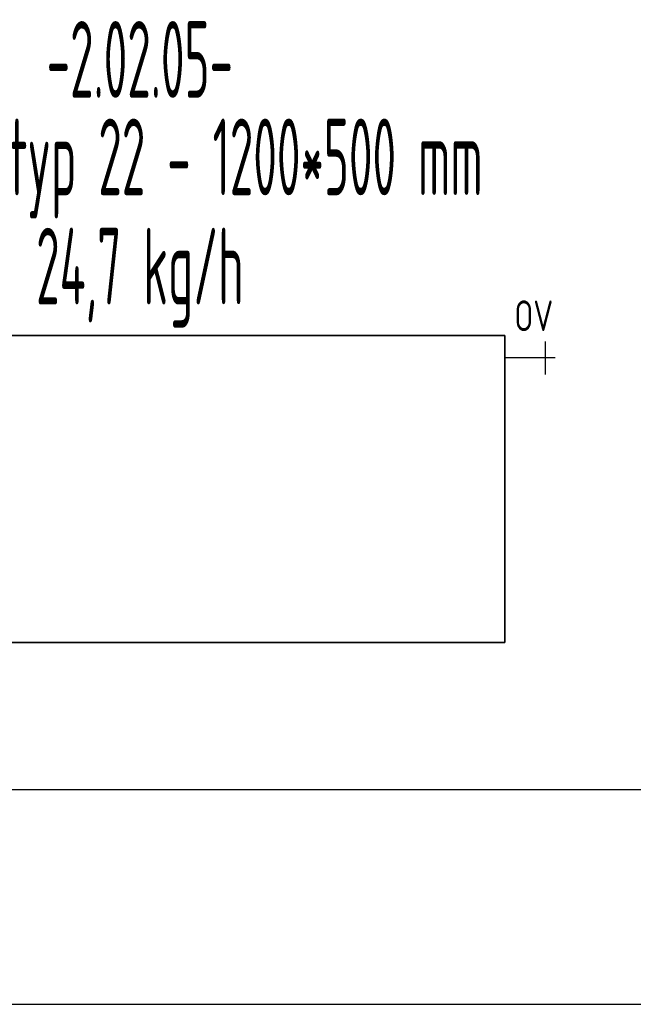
# Model space of a CAD drawing. Header units: millimetres. Extents: x -727 to 69715, y -15705 to 98123.
# Tile 49 of 256: x 17392 to 18393, y -13305 to -11700. Entities that reach past the tile are written whole.
import ezdxf
from ezdxf.enums import TextEntityAlignment as Align

# ---------------------------------------------------------------- set-up
doc = ezdxf.new("R2010")
doc.units = ezdxf.units.MM
doc.linetypes.add('VERDECKT', pattern=[9.525, 6.35, -3.175])
for name, color, linetype, lineweight in [('JS_VYT_POPIS - OBECNĚ', 7, 'Continuous', 5), ('UT_SCHÉMA_POPIS', 7, 'VERDECKT', 5), ('UT_SCHÉMA_SYMBOLY', 7, 'Continuous', 25), ('UT_ZAŘÍZENÍ - OT', 3, 'Continuous', 35)]:
    doc.layers.add(name, color=color, linetype=linetype, lineweight=lineweight)
doc.styles.add('ISO 2.5', font='isocp.shx', dxfattribs={"width": 0.8, "height": 2.5})
doc.styles.add('VZT_POPIS', font='isocp.shx', dxfattribs={"width": 0.6, "height": 125})

msp = doc.modelspace()

# ---------------------------------------------------------------- linework, layer by layer
for p, q in [((-727.4, -12954.7), (68024.3, -12954.7)), ((-727.4, -13304.7), (68024.3, -13304.7))]:
    msp.add_line(p, q)
at = {"layer": 'UT_SCHÉMA_SYMBOLY'}
for p, q in [((18249.9, -12278.4), (18249.9, -12224.4)), ((18265.9, -12251.4), (18184, -12251.4))]:
    msp.add_line(p, q, dxfattribs=at)
at = {"layer": 'UT_ZAŘÍZENÍ - OT', "linetype": 'Continuous'}
for p, q in [((18184, -12214.9), (16984, -12214.9)), ((18184, -12714.9), (18184, -12214.9)), ((16984, -12714.9), (18184, -12714.9))]:
    msp.add_line(p, q, dxfattribs=at)

# ---------------------------------------------------------------- texts
at = {"layer": 'JS_VYT_POPIS - OBECNĚ', "style": 'VZT_POPIS', "width": 0.5}
for s, p in [('-2.02.05-', (17588.4, -11764.8)), ('D-OT VK typ 22 - 1200*500 mm', (17588.4, -11923.7)), ('24,7 kg/h', (17588.4, -12101.7))]:
    msp.add_text(s, height=125, dxfattribs=at).set_placement(p, align=Align.MIDDLE_CENTER)
at = {"layer": 'UT_SCHÉMA_POPIS', "style": 'ISO 2.5', "width": 0.8}
msp.add_text('OV', height=50, dxfattribs=at).set_placement((18199.4, -12182.6), align=Align.MIDDLE_LEFT)

doc.saveas('drawing.dxf')
